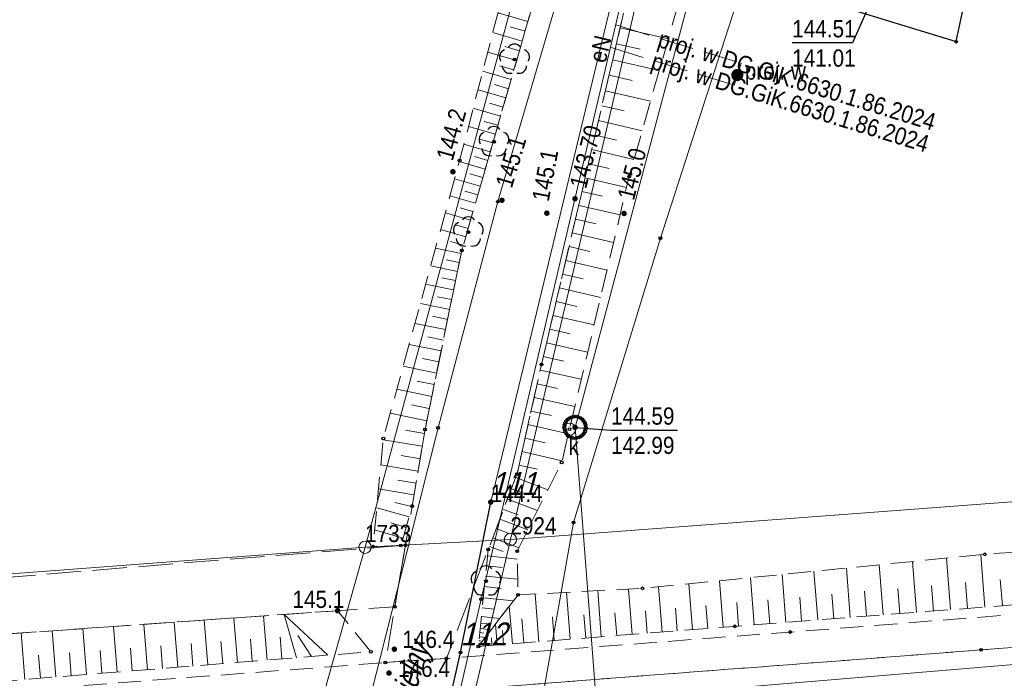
# Model space of a CAD drawing. Header units: metres. Extents: x 5548743 to 5556416, y 5707500 to 5714000.
# Tile 164 of 244: x 5554505 to 5554569, y 5710278 to 5710321. Entities that reach past the tile are written whole.
import ezdxf
from ezdxf.enums import TextEntityAlignment as Align

# ---------------------------------------------------------------- set-up
doc = ezdxf.new("R2010")
doc.units = ezdxf.units.M
for name, pattern in [('1.5_0.75', [2.25, 1.5, -0.75]), ('2.25_0.75', [3, 2.25, -0.75]), ('219-1000', [0])]:
    doc.linetypes.add(name, pattern=pattern)
doc.layers.get('0').update_dxf_attribs({"color": 2, "lineweight": 5})
doc.styles.get("Standard").update_dxf_attribs({"font": 'Working1250', "width": 0.75})
doc.linetypes.add('902-1000', pattern='A,5,0,[1,ksztalty.shx,S=1,R=0,X=0,Y=0],5', length=10)

# ---------------------------------------------------------------- blocks, each defined once
blk = doc.blocks.new('202')
at = {"color": 0, "linetype": 'Continuous', "lineweight": 0}
blk.add_circle((0, 0), 0.4, dxfattribs=at)
blk = doc.blocks.new('PW01')
at = {"linetype": 'Continuous', "lineweight": 13}
h = blk.add_hatch(color=0, dxfattribs=at)
edge = h.paths.add_edge_path()
edge.add_arc((0, 0), 0.18, 0, 360)
blk = doc.blocks.new('OP021')
at = {"linetype": 'Continuous', "lineweight": 13}
h = blk.add_hatch(color=0, dxfattribs=at)
edge = h.paths.add_edge_path()
edge.add_arc((0, 0), 0.1, 0, 360)
at = {"color": 0, "linetype": 'Continuous', "lineweight": -3}
for centre, start, end in [((0, 0.5), 38.316, 141.684), ((-0.476, 0.154), 110.388, 213.756), ((0.476, 0.154), 326.244, 69.612), ((-0.294, -0.404), 182.272, 285.64), ((0.294, -0.404), 254.36, 357.728), ((0.294, -0.404), 254.36, 357.728)]:
    blk.add_arc(centre, 0.5, start, end, dxfattribs=at)
blk = doc.blocks.new('US22')
at = {"color": 0, "linetype": 'Continuous', "lineweight": 0}
blk.add_circle((0, 0), 0.4, dxfattribs=at)
blk = doc.blocks.new('PIKIETAW1891')
at = {"color": 0}
blk.add_circle((0, 0), 0.09, dxfattribs=at)
blk = doc.blocks.new('US25')
at = {"linetype": 'Continuous', "lineweight": 13}
h = blk.add_hatch(color=0, dxfattribs=at)
edge = h.paths.add_edge_path()
edge.add_arc((0, 0), 0.4, 0, 360)

msp = doc.modelspace()

# ---------------------------------------------------------------- linework, layer by layer
at = {"layer": '000 Inne (niezydentyfikowane)', "color": 7, "linetype": 'CONTINUOUS', "lineweight": 18, "flags": 128}
for points in [[(5554538.26, 5710320.88), (5554536.3, 5710321.45)], [(5554537.89, 5710319.6), (5554535.96, 5710320.15)], [(5554538.07, 5710320.24), (5554537.1, 5710320.52)], [(5554544.28, 5710320.47), (5554547.42, 5710319.74)], [(5554544.03, 5710319.42), (5554545.58, 5710319.06)], [(5554537.52, 5710318.34), (5554535.64, 5710318.88)], [(5554537.7, 5710318.97), (5554536.75, 5710319.24)], [(5554543.79, 5710318.38), (5554546.83, 5710317.67)], [(5554537.16, 5710317.1), (5554535.31, 5710317.64)], [(5554537.34, 5710317.72), (5554536.41, 5710317.99)], [(5554543.55, 5710317.37), (5554545.05, 5710317.02)], [(5554536.81, 5710315.89), (5554535, 5710316.41)], [(5554536.99, 5710316.49), (5554536.07, 5710316.76)], [(5554543.32, 5710316.36), (5554546.26, 5710315.68)], [(5554536.64, 5710315.29), (5554535.74, 5710315.55)], [(5554536.47, 5710314.7), (5554534.68, 5710315.21)], [(5554543.09, 5710315.38), (5554544.53, 5710315.04)], [(5554536.3, 5710314.11), (5554535.41, 5710314.36)], [(5554542.86, 5710314.41), (5554545.71, 5710313.74)], [(5554536.13, 5710313.53), (5554534.38, 5710314.03)], [(5554535.96, 5710312.95), (5554535.1, 5710313.2)], [(5554542.64, 5710313.45), (5554544.04, 5710313.13)], [(5554535.8, 5710312.38), (5554534.08, 5710312.87)], [(5554542.42, 5710312.52), (5554545.17, 5710311.87)], [(5554535.47, 5710311.25), (5554533.78, 5710311.73)], [(5554535.64, 5710311.81), (5554534.78, 5710312.06)], [(5554542.2, 5710311.59), (5554543.56, 5710311.28)], [(5554535.15, 5710310.13), (5554533.47, 5710310.61)], [(5554535.31, 5710310.69), (5554534.47, 5710310.93)], [(5554541.99, 5710310.68), (5554544.69, 5710310.05)], [(5554534.99, 5710309.57), (5554534.15, 5710309.81)], [(5554541.78, 5710309.78), (5554543.13, 5710309.47)], [(5554534.83, 5710309.02), (5554533.17, 5710309.5)], [(5554534.67, 5710308.47), (5554533.84, 5710308.71)], [(5554541.57, 5710308.88), (5554544.27, 5710308.25)], [(5554534.51, 5710307.92), (5554532.87, 5710308.4)], [(5554541.36, 5710307.98), (5554542.71, 5710307.67)], [(5554534.2, 5710306.83), (5554532.56, 5710307.3)], [(5554534.35, 5710307.37), (5554533.53, 5710307.61)], [(5554534.04, 5710306.29), (5554533.23, 5710306.52)], [(5554541.15, 5710307.08), (5554543.84, 5710306.45)], [(5554533.9, 5710305.73), (5554532.23, 5710306.08)], [(5554540.94, 5710306.19), (5554542.29, 5710305.87)], [(5554533.78, 5710305.16), (5554532.93, 5710305.33)], [(5554540.73, 5710305.29), (5554543.42, 5710304.66)], [(5554533.66, 5710304.57), (5554531.91, 5710304.93)], [(5554533.54, 5710303.97), (5554532.64, 5710304.16)], [(5554540.52, 5710304.39), (5554541.86, 5710304.08)], [(5554533.41, 5710303.36), (5554531.58, 5710303.73)], [(5554540.31, 5710303.49), (5554543, 5710302.87)], [(5554533.28, 5710302.73), (5554532.35, 5710302.92)], [(5554533.15, 5710302.09), (5554531.24, 5710302.48)], [(5554540.1, 5710302.6), (5554541.44, 5710302.28)], [(5554533.02, 5710301.44), (5554532.04, 5710301.64)], [(5554539.89, 5710301.7), (5554542.58, 5710301.08)], [(5554532.88, 5710300.77), (5554530.88, 5710301.18)], [(5554539.68, 5710300.81), (5554541.02, 5710300.49)], [(5554532.74, 5710300.08), (5554531.72, 5710300.29)], [(5554532.59, 5710299.38), (5554530.51, 5710299.81)], [(5554539.47, 5710299.91), (5554542.15, 5710299.29)], [(5554532.45, 5710298.66), (5554531.38, 5710298.88)], [(5554539.26, 5710299.02), (5554540.6, 5710298.71)], [(5554532.3, 5710297.93), (5554530.11, 5710298.38)], [(5554539.06, 5710298.13), (5554541.74, 5710297.53)], [(5554531.98, 5710296.41), (5554529.7, 5710296.88)], [(5554532.14, 5710297.18), (5554531.03, 5710297.41)], [(5554538.86, 5710297.23), (5554540.19, 5710296.93)], [(5554538.66, 5710296.34), (5554541.32, 5710295.75)], [(5554531.82, 5710295.63), (5554530.66, 5710295.87)], [(5554531.66, 5710294.83), (5554529.27, 5710295.32)], [(5554538.46, 5710295.45), (5554539.79, 5710295.16)], [(5554538.26, 5710294.57), (5554540.9, 5710293.98)], [(5554531.5, 5710294), (5554530.26, 5710294.21)], [(5554538.07, 5710293.69), (5554539.38, 5710293.39)], [(5554531.36, 5710293.16), (5554528.81, 5710293.59)], [(5554531.22, 5710292.34), (5554529.98, 5710292.55)], [(5554537.87, 5710292.81), (5554540.49, 5710292.22)], [(5554531.08, 5710291.54), (5554528.66, 5710291.94)], [(5554537.67, 5710291.93), (5554538.89, 5710291.66)], [(5554537.46, 5710291.12), (5554539.56, 5710290.32)], [(5554530.95, 5710290.75), (5554529.77, 5710290.95)], [(5554530.82, 5710289.99), (5554528.51, 5710290.38)], [(5554537.18, 5710290.39), (5554538.2, 5710290.01)], [(5554530.69, 5710289.24), (5554529.57, 5710289.5)], [(5554536.92, 5710289.71), (5554538.88, 5710288.96)], [(5554530.5, 5710288.55), (5554528.39, 5710289.14)], [(5554536.67, 5710289.04), (5554537.61, 5710288.68)], [(5554530.31, 5710287.87), (5554529.32, 5710288.16)], [(5554536.42, 5710288.4), (5554538.25, 5710287.71)], [(5554530.11, 5710287.17), (5554528.25, 5710287.7)], [(5554536.19, 5710287.79), (5554537.07, 5710287.45)], [(5554535.74, 5710286.62), (5554536.65, 5710286.3)], [(5554535.96, 5710287.19), (5554537.66, 5710286.54)], [(5554535.63, 5710286), (5554537.56, 5710285.8)], [(5554568.08, 5710282.67), (5554567.82, 5710286.08)], [(5554535.56, 5710285.36), (5554536.57, 5710285.25)], [(5554561.44, 5710282.16), (5554561.18, 5710285.43)], [(5554563.62, 5710282.32), (5554563.36, 5710285.64)], [(5554565.83, 5710282.5), (5554565.57, 5710285.86)], [(5554535.49, 5710284.69), (5554537.59, 5710284.48)], [(5554555.08, 5710281.67), (5554554.84, 5710284.79)], [(5554557.17, 5710281.83), (5554556.92, 5710285)], [(5554559.29, 5710281.99), (5554559.04, 5710285.21)], [(5554548.99, 5710281.19), (5554548.76, 5710284.19)], [(5554550.99, 5710281.35), (5554550.75, 5710284.39)], [(5554553.02, 5710281.51), (5554552.78, 5710284.59)], [(5554564.72, 5710282.41), (5554564.59, 5710284.08)], [(5554566.95, 5710282.58), (5554566.82, 5710284.28)], [(5554569.22, 5710282.76), (5554569.08, 5710284.46)], [(5554535.42, 5710284), (5554536.51, 5710283.89)], [(5554538.96, 5710280.41), (5554538.72, 5710283.52)], [(5554541.01, 5710280.57), (5554540.77, 5710283.63)], [(5554543.04, 5710280.73), (5554542.81, 5710283.74)], [(5554545.05, 5710280.88), (5554544.81, 5710283.84)], [(5554547.02, 5710281.04), (5554546.78, 5710283.99)], [(5554558.22, 5710281.91), (5554558.1, 5710283.51)], [(5554560.36, 5710282.07), (5554560.23, 5710283.7)], [(5554562.52, 5710282.24), (5554562.4, 5710283.89)], [(5554535.35, 5710283.28), (5554537.32, 5710283.08)], [(5554549.99, 5710281.27), (5554549.87, 5710282.78)], [(5554552, 5710281.43), (5554551.88, 5710282.96)], [(5554554.04, 5710281.59), (5554553.92, 5710283.14)], [(5554556.12, 5710281.75), (5554556, 5710283.32)], [(5554523.16, 5710279.36), (5554522.34, 5710282.18)], [(5554525.19, 5710279.53), (5554522.34, 5710282.18)], [(5554535.28, 5710282.61), (5554536.06, 5710282.53)], [(5554537.24, 5710280.27), (5554537.04, 5710282.73)], [(5554542.03, 5710280.65), (5554541.91, 5710282.17)], [(5554544.05, 5710280.81), (5554543.93, 5710282.3)], [(5554546.03, 5710280.96), (5554545.92, 5710282.43)], [(5554548, 5710281.12), (5554547.88, 5710282.6)], [(5554513.43, 5710278.58), (5554513.2, 5710281.54)], [(5554515.4, 5710278.74), (5554515.17, 5710281.68)], [(5554517.36, 5710278.9), (5554517.13, 5710281.82)], [(5554519.31, 5710279.05), (5554519.07, 5710281.95)], [(5554521.24, 5710279.21), (5554521.01, 5710282.09)], [(5554535.18, 5710281.61), (5554535.64, 5710281.57)], [(5554535.22, 5710282.06), (5554536.43, 5710281.93)], [(5554536.25, 5710280.2), (5554536.14, 5710281.55)], [(5554537.99, 5710280.33), (5554537.87, 5710281.9)], [(5554539.98, 5710280.49), (5554539.86, 5710282.03)], [(5554505.43, 5710277.94), (5554505.18, 5710280.98)], [(5554507.45, 5710278.11), (5554507.21, 5710281.12)], [(5554509.46, 5710278.27), (5554509.22, 5710281.26)], [(5554511.45, 5710278.43), (5554511.21, 5710281.4)], [(5554524.13, 5710279.44), (5554523.24, 5710280.81)], [(5554535.11, 5710281), (5554535.39, 5710280.97)], [(5554535.14, 5710281.27), (5554535.86, 5710281.19)], [(5554536.67, 5710280.23), (5554536.6, 5710281.14)], [(5554516.38, 5710278.82), (5554516.27, 5710280.28)], [(5554518.34, 5710278.98), (5554518.22, 5710280.43)], [(5554520.27, 5710279.13), (5554520.16, 5710280.58)], [(5554522.2, 5710279.29), (5554522.08, 5710280.72)], [(5554535.03, 5710280.2), (5554535.09, 5710280.19)], [(5554535.06, 5710280.47), (5554535.17, 5710280.46)], [(5554535.09, 5710280.73), (5554535.48, 5710280.69)], [(5554535.52, 5710280.14), (5554535.48, 5710280.69)], [(5554535.91, 5710280.17), (5554535.87, 5710280.66)], [(5554506.44, 5710278.02), (5554506.32, 5710279.54)], [(5554508.45, 5710278.19), (5554508.33, 5710279.69)], [(5554510.46, 5710278.35), (5554510.34, 5710279.84)], [(5554512.44, 5710278.51), (5554512.33, 5710279.99)], [(5554514.42, 5710278.66), (5554514.3, 5710280.14)]]:
    msp.add_lwpolyline(points, dxfattribs=at)
at = {"layer": '217-kontur klasyfikacyjny', "color": 3, "linetype": 'CONTINUOUS', "lineweight": 18, "flags": 128}
for points in [[(5554552.39, 5710352.3), (5554537.11, 5710287.07)], [(5554527.63, 5710286.57), (5554541.97, 5710339.67)], [(5554537.11, 5710287.07), (5554695.51, 5710298.97)], [(5554449.63, 5710280.7), (5554527.63, 5710286.57)]]:
    msp.add_lwpolyline(points, dxfattribs=at)
at = {"layer": '218-kontur użytku gruntowego', "color": 3, "linetype": 'CONTINUOUS', "lineweight": 18, "flags": 128}
for points in [[(5554552.39, 5710352.3), (5554537.11, 5710287.07)], [(5554537.11, 5710287.07), (5554552.39, 5710352.3)], [(5554541.97, 5710339.67), (5554527.63, 5710286.57)], [(5554527.63, 5710286.57), (5554541.97, 5710339.67)], [(5554537.11, 5710287.07), (5554695.51, 5710298.97)], [(5554695.51, 5710298.97), (5554537.11, 5710287.07)], [(5554527.63, 5710286.57), (5554537.11, 5710287.07)], [(5554537.11, 5710287.07), (5554527.63, 5710286.57)], [(5554536.09, 5710282.71), (5554537.11, 5710287.07)], [(5554537.11, 5710287.07), (5554536.09, 5710282.71)], [(5554449.63, 5710280.7), (5554527.63, 5710286.57)], [(5554527.63, 5710286.57), (5554449.63, 5710280.7)], [(5554527.63, 5710286.57), (5554517.63, 5710251.1)], [(5554517.63, 5710251.1), (5554527.63, 5710286.57)], [(5554529.64, 5710255.14), (5554536.09, 5710282.71)], [(5554536.09, 5710282.71), (5554529.64, 5710255.14)]]:
    msp.add_lwpolyline(points, dxfattribs=at)
at = {"layer": '219-działka ewidencyjna', "color": 7, "linetype": '219-1000', "lineweight": 18, "flags": 128}
for points in [[(5554552.39, 5710352.3), (5554537.11, 5710287.07)], [(5554527.63, 5710286.57), (5554541.97, 5710339.67)], [(5554695.51, 5710298.97), (5554537.11, 5710287.07)], [(5554537.11, 5710287.07), (5554527.63, 5710286.57)], [(5554537.11, 5710287.07), (5554529.64, 5710255.14)], [(5554527.63, 5710286.57), (5554449.63, 5710280.7)], [(5554527.63, 5710286.57), (5554517.63, 5710251.1)]]:
    msp.add_lwpolyline(points, dxfattribs=at)
at = {"layer": 'chodnik', "color": 7, "linetype": '1.5_0.75', "lineweight": 18, "flags": 128}
msp.add_lwpolyline([(5554364.11, 5710430.92), (5554363.89, 5710430.87), (5554363.67, 5710430.82), (5554363.46, 5710430.75), (5554363.25, 5710430.68), (5554363.04, 5710430.58), (5554362.84, 5710430.49), (5554362.64, 5710430.37), (5554362.46, 5710430.26), (5554362.27, 5710430.12), (5554361.31, 5710429.48), (5554360.54, 5710428.9), (5554359.75, 5710428.05), (5554358.74, 5710426.66), (5554352.05, 5710411.17), (5554339.54, 5710382.11), (5554326.59, 5710351.06), (5554311.34, 5710314.54), (5554304.07, 5710297.57), (5554302.49, 5710293.51), (5554300.31, 5710285.92), (5554299.66, 5710281.4), (5554299.54, 5710273.15), (5554300.06, 5710273.27), (5554300.66, 5710273.33), (5554305.28, 5710267.38), (5554308.56, 5710264.71), (5554315.57, 5710261.76), (5554315.6, 5710260.56), (5554319.59, 5710260.92), (5554319.39, 5710262.78), (5554320.23, 5710263.89), (5554343.83, 5710265.74), (5554370.89, 5710267.84), (5554378.22, 5710268.05), (5554414.15, 5710268.23), (5554420.26, 5710268.42), (5554467.76, 5710272.06), (5554528.12, 5710276.78), (5554529.29, 5710276.04), (5554529.45, 5710273.96), (5554533.45, 5710274.17), (5554532.87, 5710275.9), (5554534.37, 5710277.31), (5554567.84, 5710279.87), (5554624.61, 5710284.23), (5554665.49, 5710287.36), (5554722.3, 5710291.93), (5554721.99, 5710294.06), (5554692.86, 5710291.62), (5554652.68, 5710288.66), (5554603.96, 5710284.82), (5554555.37, 5710281.04), (5554532.95, 5710279.32), (5554528.95, 5710279.05), (5554490.76, 5710276.14), (5554445.64, 5710272.63), (5554420.03, 5710270.57), (5554405.25, 5710270.1), (5554377.56, 5710270.36), (5554361.34, 5710269.19), (5554333.35, 5710266.59), (5554319.69, 5710265.79), (5554314.93, 5710265.73), (5554311.9, 5710266.23), (5554310.06, 5710266.91), (5554307.75, 5710268.85), (5554305.92, 5710270.67), (5554303.43, 5710273.82), (5554302.27, 5710275.92), (5554301.71, 5710277.33), (5554301.66, 5710279.69), (5554301.76, 5710282.88), (5554302.3, 5710284.46), (5554303.14, 5710288.66), (5554304.04, 5710292.05), (5554305.52, 5710295.46), (5554308.47, 5710302.74), (5554313.84, 5710314.76), (5554318.06, 5710324.52), (5554324.12, 5710337.82), (5554330.55, 5710352.92), (5554344.43, 5710385.68), (5554343.76, 5710385.4), (5554358.3, 5710418.07)], close=True, dxfattribs=at)
at = {"layer": 'jezdnia', "color": 7, "linetype": '2.25_0.75', "lineweight": 18, "flags": 128}
for points in [[(5554551.3, 5710418.13), (5554549.98, 5710420.22), (5554548.84, 5710422.52), (5554547.82, 5710425.26), (5554542.83, 5710440.47), (5554539.3, 5710451.3), (5554538.98, 5710452.88), (5554538.81, 5710454.33), (5554538.78, 5710455.82), (5554538.83, 5710457.11), (5554539.02, 5710458.29), (5554539.34, 5710459.33), (5554539.66, 5710460.14), (5554541.17, 5710462.9), (5554552.76, 5710479.69), (5554556.79, 5710485.31), (5554558.14, 5710486.87), (5554558.97, 5710487.29), (5554559.37, 5710487.15), (5554565.63, 5710494.72), (5554565.86, 5710495.64), (5554566.47, 5710496.99), (5554567.87, 5710498.31), (5554569.79, 5710499.44), (5554572.85, 5710500.21), (5554575.38, 5710500.73), (5554574.25, 5710505.45), (5554573.34, 5710505.71), (5554570.77, 5710523.5), (5554568.76, 5710534.51), (5554564.19, 5710535.17), (5554565.49, 5710527.79), (5554566.47, 5710521.33), (5554567.26, 5710517.18), (5554567.37, 5710514.62), (5554566.9, 5710511.15), (5554565.93, 5710508.46), (5554564.07, 5710505.16), (5554560.68, 5710499.75), (5554556.37, 5710493.43), (5554541.56, 5710472.31), (5554535.76, 5710463.83), (5554534.96, 5710461.83), (5554534.22, 5710459.49), (5554533.73, 5710456.95), (5554533.79, 5710454.43), (5554534.1, 5710451.79), (5554537.56, 5710440.95), (5554544.82, 5710418.32), (5554547.7, 5710407.21), (5554548.86, 5710400.12), (5554549.03, 5710396.04), (5554549.91, 5710384.1), (5554549.27, 5710364.04), (5554548.47, 5710362.53), (5554546.66, 5710357.04), (5554545.52, 5710347.27), (5554542.56, 5710337.71), (5554542.69, 5710336.23), (5554533.94, 5710305.94), (5554531.54, 5710294.25), (5554530.7, 5710289.26), (5554530.26, 5710286.71), (5554529.57, 5710282.69), (5554528.95, 5710279.05), (5554532.95, 5710279.32), (5554535.67, 5710286.43), (5554537.54, 5710291.34), (5554539.14, 5710298.49), (5554547.63, 5710334.83), (5554552.61, 5710352.25), (5554552.39, 5710352.3), (5554553.82, 5710353.87), (5554554.69, 5710354.84), (5554555.09, 5710360.54), (5554555.26, 5710365.27), (5554555.16, 5710369.61), (5554554.61, 5710373.21), (5554554.51, 5710375.14), (5554553.36, 5710389.04), (5554553.08, 5710390.19), (5554555.58, 5710397.68), (5554555.95, 5710398.1), (5554556.41, 5710398.2), (5554557.28, 5710397.88), (5554557.96, 5710398.35), (5554560.1, 5710406.11), (5554560.9, 5710407.26), (5554556.85, 5710411.07), (5554555.48, 5710412.59), (5554553.88, 5710414.46), (5554552.49, 5710416.32)], [(5554362.82, 5710280.57), (5554362.86, 5710279.95), (5554363.06, 5710274.96), (5554397.48, 5710276.24), (5554412.73, 5710273.81), (5554428.16, 5710274.58), (5554456.25, 5710276.86), (5554473.8, 5710278.77), (5554525.84, 5710282.43), (5554529.57, 5710282.69), (5554530.26, 5710286.71), (5554474.33, 5710282.19), (5554456.03, 5710280.9), (5554428.41, 5710278.51), (5554413.03, 5710277.95), (5554403.46, 5710283.54), (5554399.61, 5710281.88), (5554396.81, 5710280.95), (5554393.82, 5710280.61), (5554391.76, 5710280.92), (5554390.84, 5710281.26), (5554389.9, 5710281.58), (5554385.26, 5710283.82)]]:
    msp.add_lwpolyline(points, close=True, dxfattribs=at)
at = {"layer": 'obudowa ochronna przewodu', "color": 7, "linetype": 'CONTINUOUS', "lineweight": 25, "flags": 128}
msp.add_lwpolyline([(5554530.09, 5710262.95), (5554533.86, 5710279.71), (5554535.83, 5710289.52)], dxfattribs=at)
at = {"layer": 'ogrodzenie trwałe', "color": 7, "linetype": '902-1000', "lineweight": 25, "flags": 128}
msp.add_lwpolyline([(5554554.03, 5710338.75), (5554550.51, 5710324.38), (5554566.2, 5710319.56), (5554569.34, 5710334.2), (5554559.53, 5710343.33), (5554558.71, 5710342.68)], dxfattribs=at)
at = {"layer": 'przewód elektroenergetyczny podziemny', "color": 1, "linetype": 'CONTINUOUS', "lineweight": 18, "flags": 128}
for points in [[(5554532.31, 5710173.8), (5554536.8, 5710175.4), (5554531.75, 5710199.63), (5554526.19, 5710224.97), (5554526.96, 5710240.62), (5554529.31, 5710251.05), (5554529.08, 5710254.91), (5554530.73, 5710261.58), (5554530.09, 5710262.95), (5554533.86, 5710279.71), (5554535.83, 5710289.52), (5554547.13, 5710336.31), (5554547.99, 5710336.82), (5554551.82, 5710352.62), (5554552.96, 5710353.83), (5554554.21, 5710357.38)], [(5554313.35, 5710262.26), (5554334.35, 5710263.88), (5554361.81, 5710265.93), (5554376.32, 5710266.97), (5554389.82, 5710266.91), (5554420.01, 5710267.41), (5554449.48, 5710269.64), (5554480.02, 5710271.91), (5554509.66, 5710274.17), (5554539.59, 5710276.38), (5554569.47, 5710278.87), (5554599.19, 5710281.19), (5554629.39, 5710283.42), (5554659.21, 5710285.82), (5554689.14, 5710288.14), (5554718.89, 5710290.33), (5554748.45, 5710292.77), (5554772.45, 5710295.52), (5554796.03, 5710299.68), (5554819.72, 5710306.31), (5554842.09, 5710314.29), (5554864.19, 5710324.28), (5554884.67, 5710335.95), (5554909.56, 5710351.99)]]:
    msp.add_lwpolyline(points, dxfattribs=at)
at = {"layer": 'przewód kanalizacyjny', "color": 34, "linetype": 'CONTINUOUS', "lineweight": 18, "flags": 128}
msp.add_lwpolyline([(5554559.91, 5710072.36), (5554546.91, 5710131.1), (5554535.32, 5710190.24), (5554544.93, 5710247.75), (5554541.33, 5710294.39), (5554552.25, 5710335.5), (5554559.16, 5710344.53)], dxfattribs=at)
at = {"layer": 'przewód telekomunikacyjny podziemny', "color": 30, "linetype": 'CONTINUOUS', "lineweight": 18, "flags": 128}
for points in [[(5554520.13, 5710253.53), (5554524.3, 5710262.27), (5554532.39, 5710294.37), (5554536.3, 5710309.12), (5554545.37, 5710340), (5554546.93, 5710348.09), (5554549.05, 5710366.44), (5554549.89, 5710385.09), (5554549.48, 5710399.33), (5554545.52, 5710418.85), (5554531.76, 5710444.54)], [(5554566.61, 5710067.53), (5554561.87, 5710093.04), (5554554.63, 5710127.92), (5554544.89, 5710173.31), (5554537.68, 5710201.7), (5554534.54, 5710216.57), (5554533.04, 5710229.25), (5554533.65, 5710241.14), (5554534.14, 5710247.02), (5554536.17, 5710260.01), (5554538.38, 5710272.07), (5554541.23, 5710288.18), (5554546.9, 5710306.73), (5554554.4, 5710329.9), (5554557.02, 5710331.02), (5554562.24, 5710329.69), (5554591.94, 5710322.65), (5554613.08, 5710317.82), (5554623.5, 5710345.76), (5554623.82, 5710347.42), (5554628.55, 5710362.31), (5554633.22, 5710365.21)]]:
    msp.add_lwpolyline(points, dxfattribs=at)
at = {"layer": 'przewód wodociągowy', "color": 5, "linetype": 'CONTINUOUS', "lineweight": 18, "flags": 128}
msp.add_lwpolyline([(5554550.18, 5710347.08), (5554535.21, 5710283.19), (5554526.95, 5710247.4), (5554526.75, 5710246.43), (5554519.94, 5710242.49), (5554512.58, 5710235.95), (5554493.91, 5710225.58), (5554464.84, 5710212.27), (5554429.85, 5710195.03), (5554401.76, 5710180.33), (5554384.52, 5710170.44), (5554334.44, 5710146.5), (5554322.39, 5710141.62), (5554317.05, 5710139.61), (5554297.44, 5710134.48), (5554283.85, 5710100.75)], dxfattribs=at)
at = {"layer": 'przewód wodociągowy - ob. projektowany', "color": 5, "linetype": '2.25_0.75', "lineweight": 18, "flags": 128}
for points in [[(5554543.99, 5710320.65), (5554552.17, 5710318.15)], [(5554543.62, 5710319.19), (5554551.71, 5710316.72)], [(5554552.17, 5710318.15), (5554551.71, 5710316.72)]]:
    msp.add_lwpolyline(points, dxfattribs=at)
at = {"layer": 'rzedna-Atr2', "color": 7, "flags": 128}
for points in [[(5554561.69, 5710324.6), (5554559.44, 5710319.49), (5554555.5, 5710319.49)], [(5554541.33, 5710294.39), (5554543.68, 5710294.22), (5554548.011, 5710294.22)]]:
    msp.add_lwpolyline(points, dxfattribs=at)
at = {"layer": 'skarpa nieumocniona', "color": 7, "linetype": '1.5_0.75', "lineweight": 18, "flags": 128}
for points in [[(5554540.3, 5710336.89), (5554533.8, 5710311.8), (5554528.82, 5710293.67), (5554528.15, 5710286.61), (5554529.97, 5710286.69), (5554530.7, 5710289.26), (5554531.54, 5710294.25), (5554533.94, 5710305.94), (5554542.69, 5710336.23)], [(5554540.3, 5710336.89), (5554533.8, 5710311.8), (5554528.82, 5710293.67), (5554528.15, 5710286.61), (5554529.97, 5710286.69), (5554530.7, 5710289.26), (5554531.54, 5710294.25), (5554533.94, 5710305.94), (5554542.69, 5710336.23)], [(5554547.06, 5710332.37), (5554539.14, 5710298.49), (5554537.54, 5710291.34), (5554535.67, 5710286.43), (5554535.02, 5710280.1), (5554537.61, 5710283.46), (5554537.55, 5710286.32), (5554540.46, 5710292.1), (5554544.86, 5710310.77), (5554550.74, 5710331.4)], [(5554547.06, 5710332.37), (5554539.14, 5710298.49), (5554537.54, 5710291.34), (5554535.67, 5710286.43), (5554535.02, 5710280.1), (5554537.61, 5710283.46), (5554537.55, 5710286.32), (5554540.46, 5710292.1), (5554544.86, 5710310.77), (5554550.74, 5710331.4)], [(5554535.02, 5710280.1), (5554551.76, 5710281.41), (5554603.74, 5710285.42), (5554648.56, 5710288.91), (5554684.56, 5710291.6), (5554722.26, 5710294.7), (5554722.18, 5710296.04), (5554720.53, 5710297.19), (5554703.54, 5710296.9), (5554688.16, 5710294.59), (5554632.87, 5710290.75), (5554568.07, 5710286.11), (5554545.73, 5710283.89), (5554537.61, 5710283.46)], [(5554535.02, 5710280.1), (5554551.76, 5710281.41), (5554603.74, 5710285.42), (5554648.56, 5710288.91), (5554684.56, 5710291.6), (5554722.26, 5710294.7), (5554722.18, 5710296.04), (5554720.53, 5710297.19), (5554703.54, 5710296.9), (5554688.16, 5710294.59), (5554632.87, 5710290.75), (5554568.07, 5710286.11), (5554545.73, 5710283.89), (5554537.61, 5710283.46)], [(5554525.84, 5710282.43), (5554473.8, 5710278.77), (5554456.25, 5710276.86), (5554428.16, 5710274.58), (5554412.73, 5710273.81), (5554405.95, 5710273.17), (5554376.66, 5710273.64), (5554360.54, 5710272.8), (5554332.75, 5710269.88), (5554316.2, 5710268.78), (5554313.03, 5710267.94), (5554310.02, 5710269.73), (5554305.56, 5710274.78), (5554303.53, 5710279.74), (5554303.6, 5710283.17), (5554304.11, 5710287.63), (5554304.75, 5710291.31), (5554305.87, 5710294.64), (5554305.52, 5710295.46), (5554304.04, 5710292.05), (5554303.14, 5710288.66), (5554302.38, 5710282.2), (5554302.61, 5710278.38), (5554303.2, 5710275.76), (5554304.83, 5710272.99), (5554309.1, 5710268.35), (5554312.87, 5710266.31), (5554314.78, 5710266.06), (5554334.6, 5710267.72), (5554374.23, 5710270.72), (5554405.62, 5710270.77), (5554420.14, 5710271.19), (5554448.36, 5710273.37), (5554479.88, 5710275.9), (5554528, 5710279.75)], [(5554525.84, 5710282.43), (5554473.8, 5710278.77), (5554456.25, 5710276.86), (5554428.16, 5710274.58), (5554412.73, 5710273.81), (5554405.95, 5710273.17), (5554376.66, 5710273.64), (5554360.54, 5710272.8), (5554332.75, 5710269.88), (5554316.2, 5710268.78), (5554313.03, 5710267.94), (5554310.02, 5710269.73), (5554305.56, 5710274.78), (5554303.53, 5710279.74), (5554303.6, 5710283.17), (5554304.11, 5710287.63), (5554304.75, 5710291.31), (5554305.87, 5710294.64), (5554305.52, 5710295.46), (5554304.04, 5710292.05), (5554303.14, 5710288.66), (5554302.38, 5710282.2), (5554302.61, 5710278.38), (5554303.2, 5710275.76), (5554304.83, 5710272.99), (5554309.1, 5710268.35), (5554312.87, 5710266.31), (5554314.78, 5710266.06), (5554334.6, 5710267.72), (5554374.23, 5710270.72), (5554405.62, 5710270.77), (5554420.14, 5710271.19), (5554448.36, 5710273.37), (5554479.88, 5710275.9), (5554528, 5710279.75)]]:
    msp.add_lwpolyline(points, close=True, dxfattribs=at)
at = {"layer": 'studnia kanalizacyjna', "color": 34, "linetype": 'CONTINUOUS', "lineweight": 18, "flags": 128}
msp.add_lwpolyline([(5554540.77, 5710293.97), (5554540.7, 5710294.1), (5554540.66, 5710294.23), (5554540.63, 5710294.38), (5554540.65, 5710294.53), (5554540.69, 5710294.66), (5554540.75, 5710294.79), (5554540.85, 5710294.9), (5554540.97, 5710295), (5554541.1, 5710295.06), (5554541.25, 5710295.09), (5554541.39, 5710295.1), (5554541.54, 5710295.07), (5554541.67, 5710295.01), (5554541.79, 5710294.92), (5554541.89, 5710294.82), (5554541.97, 5710294.69), (5554542.01, 5710294.56), (5554542.03, 5710294.41), (5554542.02, 5710294.26), (5554541.98, 5710294.13), (5554541.91, 5710294), (5554541.81, 5710293.88), (5554541.7, 5710293.79), (5554541.57, 5710293.73), (5554541.42, 5710293.7), (5554541.28, 5710293.69), (5554541.13, 5710293.72), (5554541, 5710293.78), (5554540.87, 5710293.86)], close=True, dxfattribs=at)
at = {"layer": 'trawnik', "color": 7, "linetype": '1.5_0.75', "lineweight": 18, "flags": 128}
msp.add_lwpolyline([(5554722.37, 5710288.98), (5554722.3, 5710291.93), (5554665.49, 5710287.36), (5554624.61, 5710284.23), (5554567.84, 5710279.87), (5554534.37, 5710277.31), (5554532.87, 5710275.9), (5554533.45, 5710274.17), (5554584.19, 5710278.07), (5554621.42, 5710280.88), (5554660.41, 5710283.9), (5554698.83, 5710286.97)], close=True, dxfattribs=at)

# ---------------------------------------------------------------- block references
at = {"layer": '202-punkt graniczny', "color": 7, "linetype": 'CONTINUOUS', "lineweight": 18}
for p in [(5554537.11, 5710287.07), (5554527.63, 5710286.57)]:
    msp.add_blockref('202', p, dxfattribs=at)
at = {"layer": 'drzewo liściaste', "color": 94, "linetype": 'CONTINUOUS', "lineweight": 18}
for p in [(5554537.38, 5710318.4), (5554536.04, 5710313.02), (5554534.37, 5710307.13), (5554535.52, 5710284.36)]:
    msp.add_blockref('OP021', p, dxfattribs=at)
at = {"layer": 'pikieta naturalna', "color": 7, "linetype": 'CONTINUOUS', "lineweight": 13}
for p in [(5554533.36, 5710311.07), (5554536.56, 5710309.21), (5554539.49, 5710308.37), (5554544.53, 5710308.35), (5554525.84, 5710282.43), (5554529.54, 5710279.92), (5554529.19, 5710278.36)]:
    msp.add_blockref('PW01', p, dxfattribs=at)
at = {"layer": 'Punkt roboczy BDOT GESUT K1', "color": 6, "linetype": 'CONTINUOUS', "lineweight": 18}
for p in [(5554566.2, 5710319.56), (5554537.38, 5710318.4), (5554536.04, 5710313.02), (5554533.8, 5710311.8), (5554533.36, 5710311.07), (5554544.86, 5710310.77), (5554536.3, 5710309.12), (5554536.56, 5710309.21), (5554541.33, 5710309.31), (5554539.49, 5710308.37), (5554544.53, 5710308.35), (5554534.37, 5710307.13), (5554546.9, 5710306.73), (5554533.94, 5710305.94), (5554533.94, 5710305.94), (5554539.14, 5710298.49), (5554539.14, 5710298.49), (5554540.85, 5710294.9), (5554540.97, 5710295), (5554541.1, 5710295.06), (5554541.25, 5710295.09), (5554541.39, 5710295.1), (5554541.54, 5710295.07), (5554541.67, 5710295.01), (5554541.79, 5710294.92), (5554531.54, 5710294.25), (5554531.54, 5710294.25), (5554532.39, 5710294.37), (5554540.63, 5710294.38), (5554540.65, 5710294.53), (5554540.66, 5710294.23), (5554540.69, 5710294.66), (5554540.75, 5710294.79), (5554540.97, 5710294.27), (5554541.33, 5710294.39), (5554541.89, 5710294.82), (5554541.97, 5710294.69), (5554542.01, 5710294.56), (5554542.02, 5710294.26), (5554542.03, 5710294.41), (5554528.82, 5710293.67), (5554540.7, 5710294.1), (5554540.77, 5710293.97), (5554540.87, 5710293.86), (5554541, 5710293.78), (5554541.13, 5710293.72), (5554541.28, 5710293.69), (5554541.42, 5710293.7), (5554541.57, 5710293.73), (5554541.7, 5710293.79), (5554541.81, 5710293.88), (5554541.91, 5710294), (5554541.98, 5710294.13), (5554540.46, 5710292.1), (5554537.54, 5710291.34), (5554537.54, 5710291.34), (5554530.7, 5710289.26), (5554530.7, 5710289.26), (5554535.83, 5710289.52), (5554535.83, 5710289.52), (5554535.83, 5710289.52), (5554541.23, 5710288.18), (5554528.15, 5710286.61), (5554529.97, 5710286.69), (5554530.26, 5710286.71), (5554530.26, 5710286.71), (5554535.67, 5710286.43), (5554535.67, 5710286.43), (5554537.55, 5710286.32), (5554568.07, 5710286.11), (5554535.52, 5710284.36), (5554537.61, 5710283.46), (5554537.61, 5710283.46), (5554545.73, 5710283.89), (5554529.57, 5710282.69), (5554529.57, 5710282.69), (5554535.21, 5710283.19), (5554525.84, 5710282.43), (5554525.84, 5710282.43), (5554525.84, 5710282.43), (5554551.76, 5710281.41), (5554555.37, 5710281.04), (5554535.02, 5710280.1), (5554535.02, 5710280.1), (5554528, 5710279.75), (5554529.54, 5710279.92), (5554533.86, 5710279.71), (5554533.86, 5710279.71), (5554567.84, 5710279.87), (5554567.84, 5710279.87), (5554528.95, 5710279.05), (5554528.95, 5710279.05), (5554532.95, 5710279.32), (5554532.95, 5710279.32), (5554529.19, 5710278.36)]:
    msp.add_blockref('PIKIETAW1891', p, dxfattribs=at)
at = {"layer": 'rzedna', "color": 5, "linetype": 'CONTINUOUS', "lineweight": 18}
msp.add_blockref('PW01', (5554541.33, 5710309.31), dxfattribs=at)
at = {"layer": 'rzedna', "color": 34, "linetype": 'CONTINUOUS', "lineweight": 18}
msp.add_blockref('PW01', (5554541.33, 5710294.39), dxfattribs=at)
at = {"layer": 'rzedna', "color": 7, "linetype": 'CONTINUOUS', "lineweight": 18}
msp.add_blockref('PW01', (5554535.83, 5710289.52), dxfattribs=at)
at = {"layer": 'wodociągowe urządzenie techniczne - ob. projektowany', "color": 5, "linetype": 'CONTINUOUS', "lineweight": 18}
msp.add_blockref('US25', (5554551.92, 5710317.38), dxfattribs=at)
at = {"layer": 'właz do komory lub kanału - okrągły', "color": 7, "linetype": 'CONTINUOUS', "lineweight": 18}
msp.add_blockref('US22', (5554540.97, 5710294.27), dxfattribs=at)

# ---------------------------------------------------------------- texts
at = {"layer": '202-punkt graniczny-Atr103', "color": 7, "width": 0.9}
for s, p in [('2924', (5554537.11, 5710287.07)), ('2924', (5554537.11, 5710287.07)), ('1733', (5554527.63, 5710286.57)), ('1733', (5554527.63, 5710286.57))]:
    msp.add_text(s, height=1.125, dxfattribs=at).set_placement(p, align=Align.BOTTOM_LEFT)
at = {"layer": '994-Nazwa ulicy', "color": 7, "linetype": 'CONTINUOUS', "lineweight": 18, "oblique": 15, "width": 0.79}
msp.add_text('Plac Kościelny', height=1.5, rotation=72.399, dxfattribs=at).set_placement((5554528.04, 5710270.42), align=Align.MIDDLE_LEFT)
at = {"layer": 'pikieta naturalna-Atr2', "color": 7, "width": 0.9}
for s, rotation, p in [('144.2', 74.475, (5554533.34, 5710311.72)), ('145.1', 73.355, (5554537.2, 5710309.94)), ('145.1', 79.176, (5554539.61, 5710309.08)), ('145.0', 75.833, (5554545.17, 5710309.15))]:
    msp.add_text(s, height=1.125, rotation=rotation, dxfattribs=at).set_placement(p)
for s, p in [('145.1', (5554522.89, 5710282.61)), ('146.4', (5554530.06, 5710280)), ('146.4', (5554529.78, 5710278.11))]:
    msp.add_text(s, height=1.125, dxfattribs=at).set_placement(p)
at = {"layer": 'przewód elektroenergetyczny podziemny-Atr1', "color": 1, "width": 0.9}
msp.add_text('eN', height=1.125, rotation=76.422, dxfattribs=at).set_placement((5554542.77, 5710318.24), align=Align.MIDDLE_LEFT)
at = {"layer": 'przewód wodociągowy - ob. projektowany-Atr1', "color": 5, "width": 0.9}
for p in [(5554546.817, 5710319.782), (5554546.38, 5710318.35)]:
    msp.add_text('proj. w DG.GiK.6630.1.86.2024', height=1.125, rotation=343.009, dxfattribs=at).set_placement(p, align=Align.MIDDLE_LEFT)
at = {"layer": 'Punkt roboczy BDOT GESUT K1-Atr103', "color": 6, "oblique": 15, "width": 0.9}
for s, p in [('111', (5554535.83, 5710289.52)), ('111', (5554535.83, 5710289.52)), ('112', (5554533.86, 5710279.71)), ('112', (5554533.86, 5710279.71))]:
    msp.add_text(s, height=1.5, dxfattribs=at).set_placement(p, align=Align.BOTTOM_LEFT)
at = {"layer": 'rzedna-Atr2', "color": 34, "width": 0.9}
for s, p in [('144.51', (5554555.5, 5710319.501)), ('144.59', (5554543.68, 5710294.231))]:
    msp.add_text(s, height=1.125, dxfattribs=at).set_placement(p, align=Align.BOTTOM_LEFT)
at = {"layer": 'rzedna-Atr2', "color": 5, "width": 0.9}
msp.add_text('143.70', height=1.125, rotation=75.498, dxfattribs=at).set_placement((5554541.5, 5710310.05), align=Align.MIDDLE_LEFT)
at = {"layer": 'rzedna-Atr2', "color": 7, "width": 0.9}
msp.add_text('144.4', height=1.125, dxfattribs=at).set_placement((5554535.83, 5710289.52))
at = {"layer": 'rzedna-Atr3', "color": 34, "width": 0.9}
for s, p in [('141.01', (5554555.5, 5710317.589)), ('142.99', (5554543.68, 5710292.319))]:
    msp.add_text(s, height=1.125, dxfattribs=at).set_placement(p, align=Align.BOTTOM_LEFT)
at = {"layer": 'wodociągowe urządzenie techniczne - ob. projektowany-Atr17', "color": 5, "width": 0.9}
msp.add_text('proj. w', height=1.125, dxfattribs=at).set_placement((5554552.41, 5710317.08))
at = {"layer": 'właz do komory lub kanału - okrągły-Atr17', "color": 7, "width": 0.9}
msp.add_text('k', height=1.125, dxfattribs=at).set_placement((5554540.91, 5710292.6))

doc.saveas('drawing.dxf')
